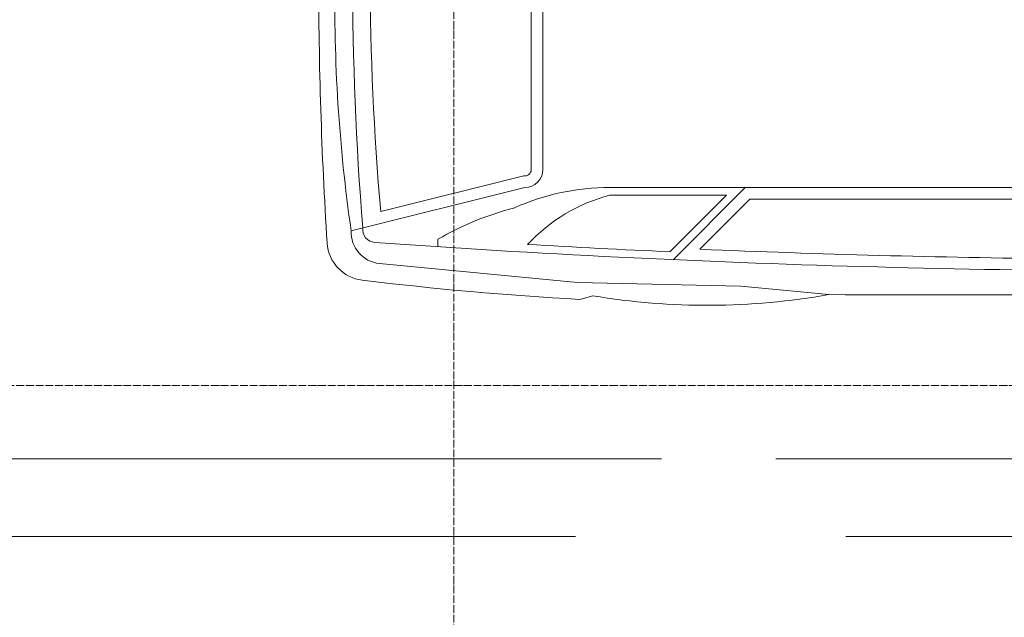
# Model space of a CAD drawing. Header units: millimetres. Extents: x -290 to 116110, y -2975 to 80225.
# Tile 28 of 247: x 54070 to 56609, y 21063 to 22604. Entities that reach past the tile are written whole.
import ezdxf

# ---------------------------------------------------------------- set-up
doc = ezdxf.new("R2010")
doc.units = ezdxf.units.MM
doc.linetypes.add('ADSK_Линия сетки', pattern=[25, 20, -2.5, 0, -2.5])
for name, color, linetype, lineweight in [('Оси', 7, 'Continuous', 9), ('Парковка', 7, 'Continuous', 18), ('Элементы узлов', 7, 'Continuous', 18)]:
    doc.layers.add(name, color=color, linetype=linetype, lineweight=lineweight)

# ---------------------------------------------------------------- blocks, each defined once
blk = doc.blocks.new('199_Парковочные места 3 класса и МГН - Средний класс-V61-B2_-11_400__На лист секция 4_-11_400')
at = {"layer": 'Парковка', "color": 253, "true_color": 0xaaaaaa}
for p, q in [((2500, 0), (2500, -3170)), ((2500, -3465.2), (2500, -5300))]:
    blk.add_line(p, q, dxfattribs=at)
at = {"layer": 'Элементы узлов', "color": 253, "true_color": 0xaaaaaa}
for p, q in [((1800, -2069.1), (1799.9, -3598.1)), ((1830, -2516.2), (1830, -3236.7)), ((2054.4, -3259.9), (2076.1, -3033.4)), ((1799.9, -3249.1), (1986, -3435.1)), ((1830, -3236.7), (1959, -3365.7)), ((2045.1, -3681.8), (2054.4, -3259.9)), ((1819.9, -3297.4), (1819.9, -3598.1)), ((1819.9, -3297.4), (1965.6, -3443)), ((2088.5, -3675.6), (2079.2, -3641.5)), ((2088.5, -3675.6), (2079.2, -3641.5)), ((1995.8, -4192.1), (2045.1, -3681.8)), ((1253.8, -3770.9), (1753.8, -3770.9)), ((1253.8, -3800.9), (1753.8, -3800.9)), ((1769.7, -3819.8), (1861.7, -4188.9)), ((1799.9, -3817), (1911.6, -4265.1)), ((1933.4, -4041.7), (1952.6, -4041.7))]:
    blk.add_line(p, q, dxfattribs=at)
for centre, radius, start, end in [((-27492.1, -2117.9), 29507.5, 355.94567, 0.83663), ((-119787.1, -2693.9), 121863.7, 359.840376, 0.470422), ((-119787.1, -2693.9), 121863.7, 359.840376, 0.470422), ((-27492.1, -2117.9), 29477.5, 357.57386, 359.37165), ((309.7, -3346.5), 1793.9, 350.5335, 10.0508), ((309.7, -3346.5), 1793.9, 350.5335, 10.0508), ((-27492.1, -2117.9), 29487.5, 356.7104, 357.42426), ((2403.2, -3598.1), 603.3, 179.9999, 204.0001), ((2237.6, -3491.9), 431, 194.2603, 227.5583), ((-6698.4, -3181.8), 8800.8, 353.11645, 356.78329), ((-6698.4, -3181.8), 8800.8, 353.11645, 356.78329), ((1753.8, -3817), 46.1, 0, 90), ((1753.8, -3817), 16.1, 350.2127, 90), ((2610.7, -3648.4), 783.2, 194.4186, 210.1446), ((1253.8, 2688.8), 6904.6, 264.9489, 275.0511), ((1907.8, -4201.7), 33.8, 262.905, 355.9457), ((1915.1, -4184.1), 81.1, 267.5771, 354.3071), ((1253.8, 3792.2), 8053.7, 265.37189, 274.62811), ((1936.5, -4224.2), 103.1, 273.6407, 353.1165), ((1936.5, -4224.2), 103.1, 273.6407, 353.1165), ((1322.3, -179.7), 4127.7, 269.0501, 278.2092), ((1257.8, 6442.3), 10791.2, 269.97872, 273.64072), ((1257.8, 6442.3), 10791.2, 269.97872, 273.64072)]:
    blk.add_arc(centre, radius, start, end, dxfattribs=at)
blk = doc.blocks.new('199_Парковочные места 3 класса и МГН - Средний класс-V62-B2_-11_400__На лист секция 4_-11_400')
at = {"layer": 'Парковка', "color": 253, "true_color": 0xaaaaaa}
for p, q in [((0, -2989), (0, 0)), ((0, -5300), (0, -3686.2))]:
    blk.add_line(p, q, dxfattribs=at)
blk = doc.blocks.new('135_SLK_GD_AR_rvt-1-B2_-11_400__На лист секция 4_-11_400')
at = {"layer": 'Парковка', "color": 253, "lineweight": 18, "true_color": 0xaaaaaa, "rotation": 269.999999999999}
for name, p in [('199_Парковочные места 3 класса и МГН - Средний класс-V61-B2_-11_400__На лист секция 4_-11_400', (-13076409.7, -9274990.3)), ('199_Парковочные места 3 класса и МГН - Средний класс-V62-B2_-11_400__На лист секция 4_-11_400', (-13076409.7, -9277690.3))]:
    blk.add_blockref(name, p, dxfattribs=at)
blk = doc.blocks.new('A$Cc005853f')
at = {"layer": 'Оси', "color": 253, "linetype": 'ADSK_Линия сетки', "true_color": 0xaaaaaa}
for p, q in [((53103.1, 2607.6), (53103.1, 76892.2)), ((96019.7, 20739.4), (2673, 20739.4))]:
    blk.add_line(p, q, dxfattribs=at)
at = {"lineweight": 5}
blk.add_blockref('135_SLK_GD_AR_rvt-1-B2_-11_400__На лист секция 4_-11_400', (13133512.8, 9298039.8), dxfattribs=at)

msp = doc.modelspace()

# ---------------------------------------------------------------- block references
msp.add_blockref('A$Cc005853f', (2087, 921.7))

doc.saveas('drawing.dxf')
